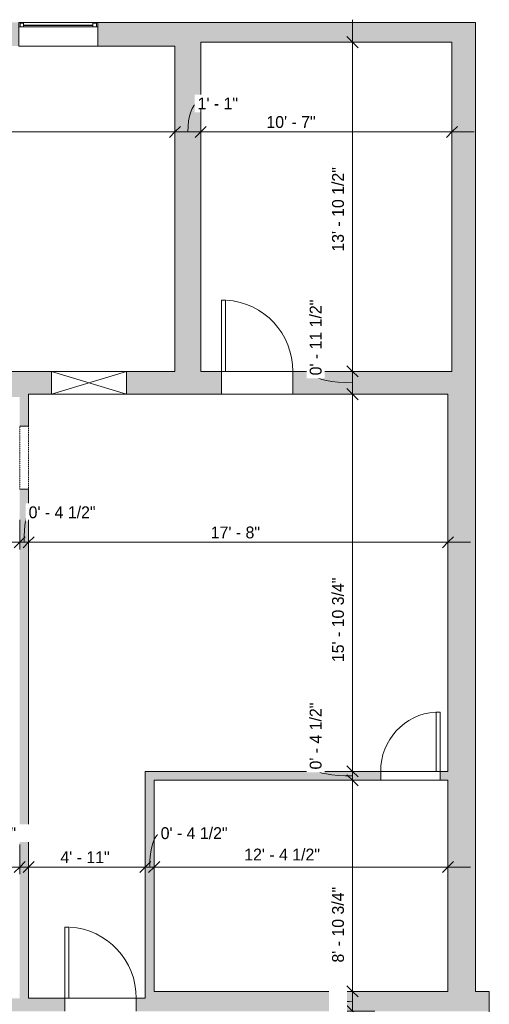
# Model space of a CAD drawing. Header units: inches. Extents: x -227 to 383, y -440 to 466.
# Tile 4 of 4: x 146 to 383, y -95 to 403. Entities that reach past the tile are written whole.
import ezdxf

# ---------------------------------------------------------------- set-up
doc = ezdxf.new("R2010")
doc.units = ezdxf.units.IN
doc.header["$MEASUREMENT"] = 0
doc.linetypes.add('Dash', pattern=[0.23622, 0.11811, -0.11811])
doc.linetypes.add('Overhead', pattern=[0.15625, 0.09375, -0.0625])
for name, color, linetype, lineweight in [('A-ANNO-DIMS', 211, 'Continuous', 9), ('A-ANNO-DIMS-96', 211, 'Continuous', 9), ('A-DETL-GENF', 92, 'Overhead', 9), ('A-DETL-MEDM', 33, 'Continuous', 9), ('A-DOOR', 31, 'Continuous', 9), ('A-GENM', 13, 'Continuous', 9), ('A-GENM-HDLN', 13, 'Dash', 9), ('A-GLAZ', 151, 'Continuous', 9), ('A-WALL', 90, 'Continuous', 9), ('A-WALL-PATT', 111, 'Continuous', 9)]:
    doc.layers.add(name, color=color, linetype=linetype, lineweight=lineweight)
doc.styles.add('Inter', font='txt', dxfattribs={"height": 6})
doc.dimstyles.new('Linear_-_1_16__Inter__Imperial__LARGE', dxfattribs={"dimscale": 12, "dimtxt": 7.948799, "dimasz": 0.46875, "dimexe": 0.944882, "dimexo": 0.629921, "dimgap": 0, "dimtad": 1, "dimrnd": 0.25, "dimzin": 1, "dimdsep": 46, "dimlunit": 4, "dimtxsty": 'Inter', "dimblk1": 'OBLIQUE', "dimblk2": 'OBLIQUE', "dimsah": 1, "dimcen": 0.09, "dimdle": 0.944882, "dimazin": 0, "dimtfac": 1, "dimtdec": 4, "dimtix": 1, "dimtmove": 0, "dimatfit": 3, "dimfxl": 1, "dimtvp": 1, "dimtfill": 1, "dimfrac": 2, "dimtolj": 1, "dimtzin": 0, "dimarcsym": 2})
doc.dimstyles.new('Linear_-_1_16__Inter__Imperial__LARGE_1', dxfattribs={"dimscale": 12, "dimtxt": 7.948799, "dimasz": 0.46875, "dimexe": 0.944882, "dimexo": 0.629921, "dimgap": 0, "dimtad": 1, "dimrnd": 0.25, "dimzin": 1, "dimdsep": 46, "dimlunit": 4, "dimtxsty": 'Inter', "dimblk1": 'OBLIQUE', "dimblk2": 'OBLIQUE', "dimsah": 1, "dimcen": 0.09, "dimdle": 0.944882, "dimazin": 0, "dimtfac": 1, "dimtdec": 4, "dimtix": 1, "dimtmove": 1, "dimatfit": 3, "dimfxl": 1, "dimtvp": 1, "dimtfill": 1, "dimfrac": 2, "dimtolj": 1, "dimtzin": 0, "dimarcsym": 2})
doc.dimstyles.new('Linear_-_1_16__Inter__Imperial__LARGE_2', dxfattribs={"dimscale": 12, "dimtxt": 7.948799, "dimasz": 0.46875, "dimexe": 0.944882, "dimexo": 0.629921, "dimgap": 0, "dimtad": 1, "dimrnd": 0.25, "dimzin": 1, "dimdsep": 46, "dimlunit": 4, "dimtxsty": 'Inter', "dimblk1": 'OBLIQUE', "dimblk2": 'OBLIQUE', "dimsah": 1, "dimcen": 0.09, "dimdle": 0.944882, "dimazin": 0, "dimtfac": 1, "dimtdec": 4, "dimtix": 1, "dimtmove": 2, "dimatfit": 3, "dimfxl": 1, "dimtvp": 1, "dimtfill": 1, "dimfrac": 2, "dimtolj": 1, "dimtzin": 0, "dimarcsym": 2})

# ---------------------------------------------------------------- blocks, each defined once
blk = doc.blocks.new('Planitar - Single Door_Flush Panel - 3_-0_ x 6_-8_-3186138-Main Floor Dimensions')
at = {"layer": 'A-DOOR', "lineweight": 18}
for p, q in [((16, -3.25), (16, -39.27)), ((18.01, -3.25), (16, -3.25)), ((18.01, -3.25), (18.01, -39.27)), ((18.01, -39.27), (16, -39.27))]:
    blk.add_line(p, q, dxfattribs=at)
at = {"layer": 'A-DOOR'}
blk.add_arc((17.78, -3.55), 35.8, 179.5197, 266.3668, dxfattribs=at)
blk = doc.blocks.new('Planitar - Single Door_Flush Panel - 2_-6_ x 6_-8_-3186141-Main Floor Dimensions')
at = {"layer": 'A-DOOR', "lineweight": 18}
for p, q in [((12.99, 2.25), (12.99, 32.25)), ((15, 32.25), (12.99, 32.25)), ((15, 2.25), (15, 32.25)), ((15, 2.25), (12.99, 2.25))]:
    blk.add_line(p, q, dxfattribs=at)
at = {"layer": 'A-DOOR'}
blk.add_arc((14.77, 2.55), 29.77, 93.991, 180.5775, dxfattribs=at)
blk = doc.blocks.new('Planitar - Single Door_Flush Panel - 3_-0_ x 6_-8_-3186143-Main Floor Dimensions')
at = {"layer": 'A-DOOR', "lineweight": 18}
for p, q in [((16, -5.75), (16, -41.77)), ((18.01, -5.75), (16, -5.75)), ((18.01, -5.75), (18.01, -41.77)), ((18.01, -41.77), (16, -41.77))]:
    blk.add_line(p, q, dxfattribs=at)
at = {"layer": 'A-DOOR'}
blk.add_arc((17.78, -6.05), 35.8, 179.5197, 266.3668, dxfattribs=at)
blk = doc.blocks.new('Planitar - Opening - 2_-8_ x 6_-8_-3186166-Main Floor Dimensions')
at = {"layer": 'A-DETL-GENF'}
for p, q in [((15.68, 2.25), (-16.32, 2.25)), ((-16.32, -2.25), (15.68, -2.25))]:
    blk.add_line(p, q, dxfattribs=at)
at = {"layer": 'A-DETL-MEDM'}
for p, q in [((-16.32, 2.25), (-16.32, -2.25)), ((15.68, -2.25), (15.68, 2.25))]:
    blk.add_line(p, q, dxfattribs=at)
blk = doc.blocks.new('Wall Opening - 4_-0_ x 4_-0_-3186440-Main Floor Dimensions')
at = {"layer": 'A-GENM'}
for p, q in [((19, 5.75), (-19, -5.75)), ((-19, 5.75), (19, -5.75))]:
    blk.add_line(p, q, dxfattribs=at)
at = {"layer": 'A-GENM-HDLN'}
for p, q in [((19, 5.75), (-19, 5.75)), ((-19, 5.75), (-19, -5.75)), ((19, -5.75), (19, 5.75)), ((-19, -5.75), (19, -5.75))]:
    blk.add_line(p, q, dxfattribs=at)
blk = doc.blocks.new('Planitar-Fixed - 24_ x 48_-3186611-Main Floor Dimensions')
at = {"layer": 'A-GLAZ', "lineweight": 18}
for p, q in [((-20, 6.51), (-19.25, 6.51)), ((-19.25, 6.51), (-19.25, 4.28)), ((-19.25, 6.01), (-17.52, 6.01)), ((-17.52, 6.01), (-17.52, 4.28)), ((17.52, 6.01), (17.52, 4.28)), ((19.25, 6.01), (17.52, 6.01)), ((19.25, 6.51), (19.25, 4.28)), ((19.96, 6.51), (19.25, 6.51)), ((-19.25, 4.28), (-17.52, 4.28)), ((17.52, 4.28), (19.25, 4.28)), ((-20, -5.49), (-18.74, -5.49)), ((20, -5.49), (18.74, -5.49))]:
    blk.add_line(p, q, dxfattribs=at)
at = {"layer": 'A-GLAZ'}
for p, q in [((-20, 6.51), (20, 6.51)), ((-20, 6.51), (-20, 4.28)), ((20, 4.28), (20, 6.51)), ((20, 4.28), (-20, 4.28)), ((-20, 4.28), (-20, -5.49)), ((20, 4.28), (-20, 4.28)), ((-20, 4.28), (20, 4.28)), ((-20, 4.28), (-20, -5.49)), ((20, -5.49), (20, 4.28)), ((20, -5.49), (20, 4.28)), ((-20, -5.49), (20, -5.49)), ((20, -5.49), (-20, -5.49))]:
    blk.add_line(p, q, dxfattribs=at)
at = {"layer": 'A-GLAZ', "lineweight": 25}
blk.add_line((-17.52, 5.15), (17.52, 5.15), dxfattribs=at)
blk = doc.blocks.new('DIMBLOCK6-Main Floor Dimensions')
at = {"layer": 'A-ANNO-DIMS-96'}
for p, q in [((-70.97, 135.29), (-70.97, 150.21)), ((146.03, 135.29), (146.03, 150.21)), ((-70.97, 138.87), (146.03, 138.87)), ((-70.97, 138.87), (-70.97, 135.29)), ((146.03, 138.87), (146.03, 135.29))]:
    blk.add_line(p, q, dxfattribs=at)
at = {"layer": 'A-ANNO-DIMS-96', "lineweight": 35}
for p, q in [((-70.97, 138.87), (-68.15, 141.69)), ((146.03, 138.87), (148.85, 141.69)), ((-70.97, 138.87), (-73.78, 136.06)), ((146.03, 138.87), (143.22, 136.06))]:
    blk.add_line(p, q, dxfattribs=at)
at = {"layer": 'A-ANNO-DIMS-96', "color": 0, "insert": (24.27, 146.86), "char_height": 6, "width": 31.8349, "attachment_point": 1, "line_spacing_factor": 0.9936, "style": 'Inter', "bg_fill": 3, "box_fill_scale": 1.25, "bg_fill_color": 256, "bg_fill_true_color": 13158600, "bg_fill_transparency": 0}
blk.add_mtext('18\' - 1"', dxfattribs=at)
blk = doc.blocks.new('_Oblique')
at = {"color": 0, "linetype": 'ByBlock', "lineweight": -2}
blk.add_line((-0.5, -0.5), (0.5, 0.5), dxfattribs=at)
blk = doc.blocks.new('DIMBLOCK7-Main Floor Dimensions')
at = {"layer": 'A-ANNO-DIMS-96'}
for p, q in [((146.03, 135.29), (146.03, 150.21)), ((150.53, 135.29), (150.53, 150.21)), ((146.03, 138.87), (150.53, 138.87)), ((146.03, 138.87), (146.03, 135.29)), ((150.53, 138.87), (150.53, 135.29))]:
    blk.add_line(p, q, dxfattribs=at)
at = {"layer": 'A-ANNO-DIMS-96', "lineweight": 35}
for p, q in [((146.03, 138.87), (148.85, 141.69)), ((150.53, 138.87), (153.35, 141.69)), ((146.03, 138.87), (143.22, 136.06)), ((150.53, 138.87), (147.72, 136.06))]:
    blk.add_line(p, q, dxfattribs=at)
at = {"layer": 'A-ANNO-DIMS-96'}
blk.add_ellipse((150.56, 138.87), major_axis=(0, 15.16), ratio=0.150337, start_param=0, end_param=1.570796, dxfattribs=at)
at = {"layer": 'A-ANNO-DIMS-96', "color": 0, "insert": (150.56, 157.05), "char_height": 6, "width": 46.7389, "attachment_point": 1, "line_spacing_factor": 0.9936, "style": 'Inter', "bg_fill": 3, "box_fill_scale": 1.25, "bg_fill_color": 256, "bg_fill_true_color": 13158600, "bg_fill_transparency": 0}
blk.add_mtext('0\' - 4 1/2"', dxfattribs=at)
blk = doc.blocks.new('DIMBLOCK8-Main Floor Dimensions')
at = {"layer": 'A-ANNO-DIMS-96'}
for p, q in [((150.53, 135.29), (150.53, 150.21)), ((362.53, 135.29), (362.53, 150.21)), ((150.53, 138.87), (373.87, 138.87)), ((150.53, 138.87), (150.53, 135.29)), ((362.53, 138.87), (362.53, 135.29))]:
    blk.add_line(p, q, dxfattribs=at)
at = {"layer": 'A-ANNO-DIMS-96', "lineweight": 35}
for p, q in [((150.53, 138.87), (153.35, 141.69)), ((362.53, 138.87), (365.35, 141.69)), ((150.53, 138.87), (147.72, 136.06)), ((362.53, 138.87), (359.72, 136.06))]:
    blk.add_line(p, q, dxfattribs=at)
at = {"layer": 'A-ANNO-DIMS-96', "color": 0, "insert": (242.62, 146.86), "char_height": 6, "width": 33.385, "attachment_point": 1, "line_spacing_factor": 0.9936, "style": 'Inter', "bg_fill": 3, "box_fill_scale": 1.25, "bg_fill_color": 256, "bg_fill_true_color": 13158600, "bg_fill_transparency": 0}
blk.add_mtext('17\' - 8"', dxfattribs=at)
blk = doc.blocks.new('DIMBLOCK15-Main Floor Dimensions')
at = {"layer": 'A-ANNO-DIMS-96'}
for p, q in [((-11.47, 342.82), (-11.47, 357.74)), ((224.53, 342.82), (224.53, 357.74)), ((-11.47, 346.4), (224.53, 346.4)), ((-11.47, 346.4), (-11.47, 342.82)), ((224.53, 346.4), (224.53, 342.82))]:
    blk.add_line(p, q, dxfattribs=at)
at = {"layer": 'A-ANNO-DIMS-96', "lineweight": 35}
for p, q in [((-11.47, 346.4), (-8.65, 349.21)), ((224.53, 346.4), (227.35, 349.21)), ((-11.47, 346.4), (-14.28, 343.59)), ((224.53, 346.4), (221.72, 343.59))]:
    blk.add_line(p, q, dxfattribs=at)
at = {"layer": 'A-ANNO-DIMS-96', "color": 0, "insert": (54.57, 354.39), "char_height": 6, "width": 33.8619, "attachment_point": 1, "line_spacing_factor": 0.9936, "style": 'Inter', "bg_fill": 3, "box_fill_scale": 1.25, "bg_fill_color": 256, "bg_fill_true_color": 13158600, "bg_fill_transparency": 0}
blk.add_mtext('19\' - 8"', dxfattribs=at)
blk = doc.blocks.new('DIMBLOCK16-Main Floor Dimensions')
at = {"layer": 'A-ANNO-DIMS-96'}
for p, q in [((224.53, 342.82), (224.53, 357.74)), ((237.53, 342.82), (237.53, 357.74)), ((224.53, 346.4), (237.53, 346.4)), ((224.53, 346.4), (224.53, 342.82)), ((237.53, 346.4), (237.53, 342.82))]:
    blk.add_line(p, q, dxfattribs=at)
at = {"layer": 'A-ANNO-DIMS-96', "lineweight": 35}
for p, q in [((224.53, 346.4), (227.35, 349.21)), ((237.53, 346.4), (240.35, 349.21)), ((224.53, 346.4), (221.72, 343.59)), ((237.53, 346.4), (234.72, 343.59))]:
    blk.add_line(p, q, dxfattribs=at)
at = {"layer": 'A-ANNO-DIMS-96'}
blk.add_ellipse((235.98, 346.4), major_axis=(0, 14.35), ratio=0.344398, start_param=0, end_param=1.570796, dxfattribs=at)
at = {"layer": 'A-ANNO-DIMS-96', "color": 0, "insert": (235.98, 363.77), "char_height": 6, "width": 25.7541, "attachment_point": 1, "line_spacing_factor": 0.9936, "style": 'Inter', "bg_fill": 3, "box_fill_scale": 1.25, "bg_fill_color": 256, "bg_fill_true_color": 13158600, "bg_fill_transparency": 0}
blk.add_mtext('1\' - 1"', dxfattribs=at)
blk = doc.blocks.new('DIMBLOCK17-Main Floor Dimensions')
at = {"layer": 'A-ANNO-DIMS-96'}
for p, q in [((237.53, 342.82), (237.53, 357.74)), ((364.53, 342.82), (364.53, 357.74)), ((237.53, 346.4), (375.87, 346.4)), ((237.53, 346.4), (237.53, 342.82)), ((364.53, 346.4), (364.53, 342.82))]:
    blk.add_line(p, q, dxfattribs=at)
at = {"layer": 'A-ANNO-DIMS-96', "lineweight": 35}
for p, q in [((237.53, 346.4), (240.35, 349.21)), ((364.53, 346.4), (367.35, 349.21)), ((237.53, 346.4), (234.72, 343.59)), ((364.53, 346.4), (361.72, 343.59))]:
    blk.add_line(p, q, dxfattribs=at)
at = {"layer": 'A-ANNO-DIMS-96', "color": 0, "insert": (270.74, 354.39), "char_height": 6, "width": 33.5042, "attachment_point": 1, "line_spacing_factor": 0.9936, "style": 'Inter', "bg_fill": 3, "box_fill_scale": 1.25, "bg_fill_color": 256, "bg_fill_true_color": 13158600, "bg_fill_transparency": 0}
blk.add_mtext('10\' - 7"', dxfattribs=at)
blk = doc.blocks.new('DIMBLOCK21-Main Floor Dimensions')
at = {"layer": 'A-ANNO-DIMS-96'}
for p, q in [((314.3, 403.14), (314.3, 225.3)), ((310.72, 391.8), (325.64, 391.8)), ((314.3, 391.8), (310.72, 391.8)), ((310.72, 225.3), (325.64, 225.3)), ((314.3, 225.3), (310.72, 225.3))]:
    blk.add_line(p, q, dxfattribs=at)
at = {"layer": 'A-ANNO-DIMS-96', "lineweight": 35}
for p, q in [((314.3, 391.8), (311.49, 394.61)), ((314.3, 391.8), (317.12, 388.99)), ((314.3, 225.3), (311.49, 228.11)), ((314.3, 225.3), (317.12, 222.49))]:
    blk.add_line(p, q, dxfattribs=at)
at = {"layer": 'A-ANNO-DIMS-96', "color": 0, "insert": (303.93, 285.84), "char_height": 6, "width": 54.489, "attachment_point": 1, "rotation": 90, "line_spacing_factor": 0.9936, "style": 'Inter', "bg_fill": 3, "box_fill_scale": 1.25, "bg_fill_color": 256, "bg_fill_true_color": 13158600, "bg_fill_transparency": 0}
blk.add_mtext('13\' - 10 1/2"', dxfattribs=at)
blk = doc.blocks.new('DIMBLOCK22-Main Floor Dimensions')
at = {"layer": 'A-ANNO-DIMS-96'}
for p, q in [((310.72, 225.3), (325.64, 225.3)), ((314.3, 225.3), (310.72, 225.3)), ((314.3, 225.3), (314.3, 213.8)), ((310.72, 213.8), (325.64, 213.8)), ((314.3, 213.8), (310.72, 213.8))]:
    blk.add_line(p, q, dxfattribs=at)
at = {"layer": 'A-ANNO-DIMS-96', "lineweight": 35}
for p, q in [((314.3, 225.3), (311.49, 228.11)), ((314.3, 225.3), (317.12, 222.49)), ((314.3, 213.8), (311.49, 216.61)), ((314.3, 213.8), (317.12, 210.99))]:
    blk.add_line(p, q, dxfattribs=at)
at = {"layer": 'A-ANNO-DIMS-96'}
blk.add_ellipse((314.3, 223.28), major_axis=(-18.65, 0), ratio=0.200095, start_param=0, end_param=1.570796, dxfattribs=at)
at = {"layer": 'A-ANNO-DIMS-96', "color": 0, "insert": (292.64, 223.28), "char_height": 6, "width": 48.4082, "attachment_point": 1, "rotation": 90, "line_spacing_factor": 0.9936, "style": 'Inter', "bg_fill": 3, "box_fill_scale": 1.25, "bg_fill_color": 256, "bg_fill_true_color": 13158600, "bg_fill_transparency": 0}
blk.add_mtext('0\' - 11 1/2"', dxfattribs=at)
blk = doc.blocks.new('DIMBLOCK23-Main Floor Dimensions')
at = {"layer": 'A-ANNO-DIMS-96', "lineweight": 35}
for p, q in [((314.3, 213.8), (311.49, 216.61)), ((314.3, 213.8), (317.12, 210.99)), ((314.3, 23.05), (311.49, 25.86)), ((314.3, 23.05), (317.12, 20.24))]:
    blk.add_line(p, q, dxfattribs=at)
at = {"layer": 'A-ANNO-DIMS-96'}
for p, q in [((310.72, 213.8), (325.64, 213.8)), ((314.3, 213.8), (310.72, 213.8)), ((314.3, 213.8), (314.3, 23.05)), ((301.72, 23.05), (325.64, 23.05)), ((314.3, 23.05), (301.72, 23.05))]:
    blk.add_line(p, q, dxfattribs=at)
at = {"layer": 'A-ANNO-DIMS-96', "color": 0, "insert": (303.93, 78.29), "char_height": 6, "width": 56.7544, "attachment_point": 1, "rotation": 90, "line_spacing_factor": 0.9936, "style": 'Inter', "bg_fill": 3, "box_fill_scale": 1.25, "bg_fill_color": 256, "bg_fill_true_color": 13158600, "bg_fill_transparency": 0}
blk.add_mtext('15\' - 10 3/4"', dxfattribs=at)
blk = doc.blocks.new('DIMBLOCK24-Main Floor Dimensions')
at = {"layer": 'A-ANNO-DIMS-96', "lineweight": 35}
for p, q in [((314.3, 23.05), (311.49, 25.86)), ((314.3, 18.55), (311.49, 21.36)), ((314.3, 23.05), (317.12, 20.24)), ((314.3, 18.55), (317.12, 15.74))]:
    blk.add_line(p, q, dxfattribs=at)
at = {"layer": 'A-ANNO-DIMS-96'}
for p, q in [((301.72, 23.05), (325.64, 23.05)), ((314.3, 23.05), (301.72, 23.05)), ((314.3, 23.05), (314.3, 18.55)), ((310.72, 18.55), (325.64, 18.55)), ((314.3, 18.55), (310.72, 18.55))]:
    blk.add_line(p, q, dxfattribs=at)
blk.add_ellipse((314.3, 24), major_axis=(-18.65, 0), ratio=0.171843, start_param=0, end_param=1.570796, dxfattribs=at)
at = {"layer": 'A-ANNO-DIMS-96', "color": 0, "insert": (292.64, 24), "char_height": 6, "width": 46.7389, "attachment_point": 1, "rotation": 90, "line_spacing_factor": 0.9936, "style": 'Inter', "bg_fill": 3, "box_fill_scale": 1.25, "bg_fill_color": 256, "bg_fill_true_color": 13158600, "bg_fill_transparency": 0}
blk.add_mtext('0\' - 4 1/2"', dxfattribs=at)
blk = doc.blocks.new('DIMBLOCK25-Main Floor Dimensions')
at = {"layer": 'A-ANNO-DIMS-96', "lineweight": 35}
for p, q in [((314.3, 18.55), (311.49, 21.36)), ((314.3, 18.55), (317.12, 15.74)), ((314.3, -88.2), (311.49, -85.39)), ((314.3, -88.2), (317.12, -91.01))]:
    blk.add_line(p, q, dxfattribs=at)
at = {"layer": 'A-ANNO-DIMS-96'}
for p, q in [((310.72, 18.55), (325.64, 18.55)), ((314.3, 18.55), (310.72, 18.55)), ((314.3, 18.55), (314.3, -88.2)), ((310.72, -88.2), (325.64, -88.2)), ((314.3, -88.2), (310.72, -88.2))]:
    blk.add_line(p, q, dxfattribs=at)
at = {"layer": 'A-ANNO-DIMS-96', "color": 0, "insert": (303.93, -73.62), "char_height": 6, "width": 52.8198, "attachment_point": 1, "rotation": 90, "line_spacing_factor": 0.9936, "style": 'Inter', "bg_fill": 3, "box_fill_scale": 1.25, "bg_fill_color": 256, "bg_fill_true_color": 13158600, "bg_fill_transparency": 0}
blk.add_mtext('8\' - 10 3/4"', dxfattribs=at)
blk = doc.blocks.new('DIMBLOCK26-Main Floor Dimensions')
at = {"layer": 'A-ANNO-DIMS-96'}
for p, q in [((310.72, -88.2), (325.64, -88.2)), ((314.3, -88.2), (310.72, -88.2)), ((314.3, -88.2), (314.3, -98.2)), ((310.72, -98.2), (325.64, -98.2)), ((314.3, -98.2), (310.72, -98.2))]:
    blk.add_line(p, q, dxfattribs=at)
at = {"layer": 'A-ANNO-DIMS-96', "lineweight": 35}
for p, q in [((314.3, -88.2), (311.49, -85.39)), ((314.3, -88.2), (317.12, -91.01)), ((314.3, -98.2), (311.49, -95.39)), ((314.3, -98.2), (317.12, -101.01))]:
    blk.add_line(p, q, dxfattribs=at)
at = {"layer": 'A-ANNO-DIMS-96'}
blk.add_ellipse((314.3, -94.96), major_axis=(-7.35, 0), ratio=0.238734, start_param=4.712389, end_param=6.283185, dxfattribs=at)
at = {"layer": 'A-ANNO-DIMS-96', "color": 0, "insert": (303.93, -123.37), "char_height": 6, "width": 34.1003, "attachment_point": 1, "rotation": 90, "line_spacing_factor": 0.9936, "style": 'Inter', "bg_fill": 3, "box_fill_scale": 1.25, "bg_fill_color": 256, "bg_fill_true_color": 13158600, "bg_fill_transparency": 0}
blk.add_mtext('0\' - 10"', dxfattribs=at)
blk = doc.blocks.new('DIMBLOCK44-Main Floor Dimensions')
at = {"layer": 'A-ANNO-DIMS-96'}
for p, q in [((-211.47, -28.92), (-211.47, -14)), ((146.03, -28.92), (146.03, -14)), ((-222.8, -25.34), (146.03, -25.34)), ((-211.47, -25.34), (-211.47, -28.92)), ((146.03, -25.34), (146.03, -28.92))]:
    blk.add_line(p, q, dxfattribs=at)
at = {"layer": 'A-ANNO-DIMS-96', "lineweight": 35}
for p, q in [((-211.47, -25.34), (-208.65, -22.53)), ((146.03, -25.34), (148.85, -22.53)), ((-211.47, -25.34), (-214.28, -28.15)), ((146.03, -25.34), (143.22, -28.15))]:
    blk.add_line(p, q, dxfattribs=at)
at = {"layer": 'A-ANNO-DIMS-96', "color": 0, "insert": (-54.53, -17.35), "char_height": 6, "width": 52.3428, "attachment_point": 1, "line_spacing_factor": 0.9936, "style": 'Inter', "bg_fill": 3, "box_fill_scale": 1.25, "bg_fill_color": 256, "bg_fill_true_color": 13158600, "bg_fill_transparency": 0}
blk.add_mtext('29\' - 9 1/2"', dxfattribs=at)
blk = doc.blocks.new('DIMBLOCK45-Main Floor Dimensions')
at = {"layer": 'A-ANNO-DIMS-96'}
for p, q in [((146.03, -28.92), (146.03, -14)), ((150.53, -28.92), (150.53, -14)), ((146.03, -25.34), (150.53, -25.34)), ((146.03, -25.34), (146.03, -28.92)), ((150.53, -25.34), (150.53, -28.92))]:
    blk.add_line(p, q, dxfattribs=at)
at = {"layer": 'A-ANNO-DIMS-96', "lineweight": 35}
for p, q in [((146.03, -25.34), (148.85, -22.53)), ((150.53, -25.34), (153.35, -22.53)), ((146.03, -25.34), (143.22, -28.15)), ((150.53, -25.34), (147.72, -28.15))]:
    blk.add_line(p, q, dxfattribs=at)
at = {"layer": 'A-ANNO-DIMS-96', "color": 0, "insert": (110.41, -5.18), "char_height": 6, "width": 46.7389, "attachment_point": 1, "line_spacing_factor": 0.9936, "style": 'Inter', "bg_fill": 3, "box_fill_scale": 1.25, "bg_fill_color": 256, "bg_fill_true_color": 13158600, "bg_fill_transparency": 0}
blk.add_mtext('0\' - 4 1/2"', dxfattribs=at)
blk = doc.blocks.new('DIMBLOCK46-Main Floor Dimensions')
at = {"layer": 'A-ANNO-DIMS-96'}
for p, q in [((150.53, -28.92), (150.53, -14)), ((209.53, -28.92), (209.53, -14)), ((150.53, -25.34), (209.53, -25.34)), ((150.53, -25.34), (150.53, -28.92)), ((209.53, -25.34), (209.53, -28.92))]:
    blk.add_line(p, q, dxfattribs=at)
at = {"layer": 'A-ANNO-DIMS-96', "lineweight": 35}
for p, q in [((150.53, -25.34), (153.35, -22.53)), ((209.53, -25.34), (212.35, -22.53)), ((150.53, -25.34), (147.72, -28.15)), ((209.53, -25.34), (206.72, -28.15))]:
    blk.add_line(p, q, dxfattribs=at)
at = {"layer": 'A-ANNO-DIMS-96', "color": 0, "insert": (166.62, -17.35), "char_height": 6, "width": 32.1926, "attachment_point": 1, "line_spacing_factor": 0.9936, "style": 'Inter', "bg_fill": 3, "box_fill_scale": 1.25, "bg_fill_color": 256, "bg_fill_true_color": 13158600, "bg_fill_transparency": 0}
blk.add_mtext('4\' - 11"', dxfattribs=at)
blk = doc.blocks.new('DIMBLOCK47-Main Floor Dimensions')
at = {"layer": 'A-ANNO-DIMS-96'}
for p, q in [((209.53, -28.92), (209.53, -14)), ((214.03, -28.92), (214.03, -14)), ((209.53, -25.34), (214.03, -25.34)), ((209.53, -25.34), (209.53, -28.92)), ((214.03, -25.34), (214.03, -28.92))]:
    blk.add_line(p, q, dxfattribs=at)
at = {"layer": 'A-ANNO-DIMS-96', "lineweight": 35}
for p, q in [((209.53, -25.34), (212.35, -22.53)), ((214.03, -25.34), (216.85, -22.53)), ((209.53, -25.34), (206.72, -28.15)), ((214.03, -25.34), (211.22, -28.15))]:
    blk.add_line(p, q, dxfattribs=at)
at = {"layer": 'A-ANNO-DIMS-96'}
blk.add_ellipse((217.31, -25.34), major_axis=(0, 17.14), ratio=0.322359, start_param=0, end_param=1.570796, dxfattribs=at)
at = {"layer": 'A-ANNO-DIMS-96', "color": 0, "insert": (217.31, -5.18), "char_height": 6, "width": 46.7389, "attachment_point": 1, "line_spacing_factor": 0.9936, "style": 'Inter', "bg_fill": 3, "box_fill_scale": 1.25, "bg_fill_color": 256, "bg_fill_true_color": 13158600, "bg_fill_transparency": 0}
blk.add_mtext('0\' - 4 1/2"', dxfattribs=at)
blk = doc.blocks.new('DIMBLOCK48-Main Floor Dimensions')
at = {"layer": 'A-ANNO-DIMS-96'}
for p, q in [((214.03, -28.92), (214.03, -14)), ((362.53, -28.92), (362.53, -14)), ((214.03, -25.34), (373.87, -25.34)), ((214.03, -25.34), (214.03, -28.92)), ((362.53, -25.34), (362.53, -28.92))]:
    blk.add_line(p, q, dxfattribs=at)
at = {"layer": 'A-ANNO-DIMS-96', "lineweight": 35}
for p, q in [((214.03, -25.34), (216.85, -22.53)), ((362.53, -25.34), (365.35, -22.53)), ((214.03, -25.34), (211.22, -28.15)), ((362.53, -25.34), (359.72, -28.15))]:
    blk.add_line(p, q, dxfattribs=at)
at = {"layer": 'A-ANNO-DIMS-96', "color": 0, "insert": (259.55, -16.01), "char_height": 6, "width": 50.6736, "attachment_point": 1, "line_spacing_factor": 0.9936, "style": 'Inter', "bg_fill": 3, "box_fill_scale": 1.25, "bg_fill_color": 256, "bg_fill_true_color": 13158600, "bg_fill_transparency": 0}
blk.add_mtext('12\' - 4 1/2"', dxfattribs=at)

msp = doc.modelspace()

# ---------------------------------------------------------------- hatches: boundary and pattern name
at = {"layer": 'A-WALL-PATT'}
h = msp.add_hatch(color=9, dxfattribs=at)
h.paths.add_polyline_path([(224.534, 389.798), (237.534, 389.798), (237.534, 401.798), (185.534, 401.798), (185.534, 389.798)], flags=0)
h.paths.add_polyline_path([(145.534, 389.798), (145.534, 401.798), (-26.079, 401.798), (-26.079, 389.798), (78.743, 389.798)], flags=0)
h.paths.add_polyline_path([(-78.716, 389.798), (-62.103, 389.798), (-62.103, 401.798), (-223.466, 401.798), (-223.466, 389.798), (-101.315, 389.798)], flags=0)
for points in [[(376.534, 391.798), (376.534, 401.798), (237.534, 401.798), (237.534, 391.798), (364.534, 391.798)], [(224.534, 225.298), (237.534, 225.298), (237.534, 389.798), (224.534, 389.798), (224.534, 340.014)], [(364.534, 225.298), (376.534, 225.298), (376.534, 391.798), (364.534, 391.798), (364.534, 340.014)], [(376.534, -88.202), (376.534, 225.298), (362.534, 225.298), (362.534, -88.202)], [(209.534, -91.702), (214.034, -91.702), (214.034, 23.048), (209.534, 23.048), (209.534, 8.847)], [(362.534, -98.202), (362.534, -88.202), (214.034, -88.202), (214.034, -98.202)], [(367.441, -98.202), (383.441, -98.202), (383.441, -88.202), (362.534, -88.202), (362.534, -98.202)]]:
    msp.add_hatch(color=9, dxfattribs=at).paths.add_polyline_path(points, flags=0)
h = msp.add_hatch(color=254, dxfattribs=at)
h.paths.add_polyline_path([(146.034, 212.298), (146.034, 225.298), (104.909, 225.298), (104.909, 212.298)], flags=0)
h.paths.add_polyline_path([(58.909, 212.298), (58.909, 225.298), (-23.966, 225.298), (-23.966, 212.298)], flags=0)
h.paths.add_polyline_path([(-70.966, 212.298), (-59.966, 212.298), (-59.966, 225.298), (-66.716, 225.298), (-66.716, 222.548), (-70.966, 222.548)], flags=0)
h = msp.add_hatch(color=254, dxfattribs=at)
h.paths.add_polyline_path([(150.534, -91.702), (150.534, 165.673), (146.034, 165.673), (146.034, -91.702)], flags=0)
h.paths.add_polyline_path([(146.034, 197.673), (150.534, 197.673), (150.534, 225.298), (146.034, 225.298), (146.034, 212.298)], flags=0)
h = msp.add_hatch(color=254, dxfattribs=at)
h.paths.add_polyline_path([(284.046, 213.798), (362.534, 213.798), (362.534, 225.298), (284.046, 225.298)], flags=0)
h.paths.add_polyline_path([(200.034, 213.798), (248.022, 213.798), (248.022, 225.298), (200.034, 225.298)], flags=0)
h.paths.add_polyline_path([(150.534, 213.798), (162.034, 213.798), (162.034, 225.298), (150.534, 225.298)], flags=0)
h = msp.add_hatch(color=9, dxfattribs=at)
h.paths.add_polyline_path([(328.534, 18.548), (328.534, 23.048), (214.034, 23.048), (214.034, 18.548)], flags=0)
h.paths.add_polyline_path([(362.534, 18.548), (362.534, 23.048), (358.534, 23.048), (358.534, 18.548)], flags=0)
h = msp.add_hatch(color=9, dxfattribs=at)
h.paths.add_polyline_path([(-212.71, -98.202), (-42.395, -98.202), (-42.395, -91.702), (-211.466, -91.702), (-211.466, -94.952), (-212.71, -94.952)], flags=0)
h.paths.add_polyline_path([(214.034, -98.202), (214.034, -91.702), (204.921, -91.702), (204.921, -98.202)], flags=0)
h.paths.add_polyline_path([(-12.395, -98.202), (168.897, -98.202), (168.897, -91.702), (-12.395, -91.702)], flags=0)

# ---------------------------------------------------------------- linework, layer by layer
at = {"layer": 'A-WALL'}
for p, q in [((376.534, 401.798), (185.534, 401.798)), ((376.534, -88.202), (376.534, 401.798)), ((185.534, 389.798), (224.534, 389.798)), ((224.534, 389.798), (224.534, 225.298)), ((237.534, 391.798), (364.534, 391.798)), ((237.534, 225.298), (237.534, 391.798)), ((364.534, 391.798), (364.534, 225.298)), ((-11.466, 225.298), (200.034, 225.298)), ((162.034, 213.798), (162.034, 225.298)), ((224.534, 225.298), (200.034, 225.298)), ((200.034, 213.798), (200.034, 225.298)), ((364.534, 225.298), (237.534, 225.298)), ((248.022, 213.798), (248.022, 225.298)), ((284.046, 213.798), (284.046, 225.298)), ((150.534, 213.798), (150.534, 197.673)), ((362.534, 213.798), (150.534, 213.798)), ((362.534, 213.798), (362.534, 23.048)), ((150.534, -91.702), (150.534, 165.673)), ((209.534, 23.048), (209.534, -91.702)), ((362.534, 23.048), (209.534, 23.048)), ((328.534, 18.548), (328.534, 23.048)), ((358.534, 23.048), (358.534, 18.548)), ((214.034, -88.202), (214.034, 18.548)), ((214.034, 18.548), (362.534, 18.548)), ((362.534, 18.548), (362.534, -88.202)), ((362.534, -88.202), (214.034, -88.202)), ((383.441, -88.202), (376.534, -88.202)), ((383.441, -382.452), (383.441, -88.202)), ((150.534, -91.702), (209.534, -91.702)), ((168.897, -98.202), (168.897, -91.702)), ((204.921, -91.702), (204.921, -98.202))]:
    msp.add_line(p, q, dxfattribs=at)

# ---------------------------------------------------------------- block references
at = {"layer": 'A-DOOR'}
for name, p, rotation in [('Planitar - Single Door_Flush Panel - 3_-0_ x 6_-8_-3186143-Main Floor Dimensions', (266.034, 219.548), 180), ('Planitar - Opening - 2_-8_ x 6_-8_-3186166-Main Floor Dimensions', (148.284, 181.351), 270), ('Planitar - Single Door_Flush Panel - 3_-0_ x 6_-8_-3186138-Main Floor Dimensions', (186.909, -94.952), 180)]:
    msp.add_blockref(name, p, dxfattribs=dict(at, rotation=rotation))
msp.add_blockref('Planitar - Single Door_Flush Panel - 2_-6_ x 6_-8_-3186141-Main Floor Dimensions', (343.534, 20.798), dxfattribs=at)
at = {"layer": 'A-GENM', "linetype": 'Dash'}
msp.add_blockref('Wall Opening - 4_-0_ x 4_-0_-3186440-Main Floor Dimensions', (181.034, 219.548), dxfattribs=at)
at = {"layer": 'A-GLAZ'}
msp.add_blockref('Planitar-Fixed - 24_ x 48_-3186611-Main Floor Dimensions', (165.534, 395.286), dxfattribs=at)

# ---------------------------------------------------------------- next in the draw order: dimensions: what is measured, and where the dimension line sits
at = {"layer": 'A-ANNO-DIMS'}
dim = msp.add_linear_dim(base=(224.534, 346.401), p1=(-11.466, 350.379), p2=(224.534, 350.379), dimstyle='Linear_-_1_16__Inter__Imperial__LARGE_2', override={"dimpost": '<>', "dimfxl": 236}, dxfattribs=at)
dim.commit()
dim.dimension.update_dxf_attribs({"geometry": 'DIMBLOCK15-Main Floor Dimensions', "text_midpoint": (71.502, 350.388), "dimtype": 160})
for base, p1, p2, override, picture, middle in [((146.034, 138.874), (-70.966, 142.851), (146.034, 142.851), {"dimpost": '<>', "dimfxl": 217}, 'DIMBLOCK6-Main Floor Dimensions', (37.534, 141.954)), ((146.034, -25.342), (-211.466, -21.364), (146.034, -21.364), {"dimpost": '<>', "dimfxl": 357.5}, 'DIMBLOCK44-Main Floor Dimensions', (-32.716, -21.75))]:
    dim = msp.add_linear_dim(base=base, p1=p1, p2=p2, dimstyle='Linear_-_1_16__Inter__Imperial__LARGE', override=override, dxfattribs=at)
    dim.commit()
    dim.dimension.update_dxf_attribs({"geometry": picture, "text_midpoint": middle})

# ---------------------------------------------------------------- next in the draw order: dimensions: what is measured, and where the dimension line sits
for base, p1, p2, dimstyle, override, picture, middle in [((237.534, 346.401), (224.534, 350.379), (237.534, 350.379), 'Linear_-_1_16__Inter__Imperial__LARGE_1', {"dimpost": '<>', "dimfxl": 13}, 'DIMBLOCK16-Main Floor Dimensions', (248.854, 359.772)), ((150.534, 138.874), (146.034, 142.851), (150.534, 142.851), 'Linear_-_1_16__Inter__Imperial__LARGE_1', {"dimpost": '<>', "dimfxl": 4.5}, 'DIMBLOCK7-Main Floor Dimensions', (173.932, 153.049)), ((150.534, -25.342), (146.034, -21.364), (150.534, -21.364), 'Linear_-_1_16__Inter__Imperial__LARGE_2', {"dimpost": '<>', "dimfxl": 4.5}, 'DIMBLOCK45-Main Floor Dimensions', (133.775, -9.182))]:
    dim = msp.add_linear_dim(base=base, p1=p1, p2=p2, dimstyle=dimstyle, override=override, dxfattribs=at)
    dim.commit()
    dim.dimension.update_dxf_attribs({"geometry": picture, "text_midpoint": middle, "dimtype": 160})

# ---------------------------------------------------------------- next in the draw order: dimensions: what is measured, and where the dimension line sits
dim = msp.add_linear_dim(base=(364.534, 346.401), p1=(237.534, 350.379), p2=(364.534, 350.379), dimstyle='Linear_-_1_16__Inter__Imperial__LARGE_2', override={"dimpost": '<>', "dimfxl": 127}, dxfattribs=at)
dim.commit()
dim.dimension.update_dxf_attribs({"geometry": 'DIMBLOCK17-Main Floor Dimensions', "text_midpoint": (287.495, 350.388), "dimtype": 160})
for base, p1, p2, override, picture, middle in [((362.534, 138.874), (150.534, 142.851), (362.534, 142.851), {"dimpost": '<>', "dimfxl": 212}, 'DIMBLOCK8-Main Floor Dimensions', (256.534, 141.954)), ((209.534, -25.342), (150.534, -21.364), (209.534, -21.364), {"dimpost": '<>', "dimfxl": 59}, 'DIMBLOCK46-Main Floor Dimensions', (180.034, -22.342))]:
    dim = msp.add_linear_dim(base=base, p1=p1, p2=p2, dimstyle='Linear_-_1_16__Inter__Imperial__LARGE', override=override, dxfattribs=at)
    dim.commit()
    dim.dimension.update_dxf_attribs({"geometry": picture, "text_midpoint": middle})

# ---------------------------------------------------------------- next in the draw order: dimensions: what is measured, and where the dimension line sits
dim = msp.add_linear_dim(base=(314.303, 225.298), p1=(318.281, 391.798), p2=(318.281, 225.298), angle=90, dimstyle='Linear_-_1_16__Inter__Imperial__LARGE_2', override={"dimpost": '<>', "dimfxl": 166.5}, dxfattribs=at)
dim.commit()
dim.dimension.update_dxf_attribs({"geometry": 'DIMBLOCK21-Main Floor Dimensions', "text_midpoint": (307.934, 313.089), "dimtype": 160, "text_rotation": 90})
dim = msp.add_linear_dim(base=(214.034, -25.342), p1=(209.534, -21.364), p2=(214.034, -21.364), dimstyle='Linear_-_1_16__Inter__Imperial__LARGE_1', override={"dimpost": '<>', "dimfxl": 4.5}, dxfattribs=at)
dim.commit()
dim.dimension.update_dxf_attribs({"geometry": 'DIMBLOCK47-Main Floor Dimensions', "text_midpoint": (240.679, -9.182), "dimtype": 160})

# ---------------------------------------------------------------- next in the draw order: dimensions: what is measured, and where the dimension line sits
dim = msp.add_linear_dim(base=(314.303, 213.798), p1=(318.281, 225.298), p2=(318.281, 213.798), angle=90, dimstyle='Linear_-_1_16__Inter__Imperial__LARGE_1', override={"dimpost": '<>', "dimfxl": 11.5}, dxfattribs=at)
dim.commit()
dim.dimension.update_dxf_attribs({"geometry": 'DIMBLOCK22-Main Floor Dimensions', "text_midpoint": (296.637, 247.483), "dimtype": 160, "text_rotation": 90})

# ---------------------------------------------------------------- next in the draw order: dimensions: what is measured, and where the dimension line sits
dim = msp.add_linear_dim(base=(314.303, 23.048), p1=(318.281, 213.798), p2=(309.282, 23.048), angle=90, dimstyle='Linear_-_1_16__Inter__Imperial__LARGE_2', override={"dimpost": '<>', "dimfxl": 190.962116}, dxfattribs=at)
dim.commit()
dim.dimension.update_dxf_attribs({"geometry": 'DIMBLOCK23-Main Floor Dimensions', "text_midpoint": (307.934, 106.664), "dimtype": 160, "text_rotation": 90})

# ---------------------------------------------------------------- next in the draw order: dimensions: what is measured, and where the dimension line sits
dim = msp.add_linear_dim(base=(314.303, 18.548), p1=(309.282, 23.048), p2=(318.281, 18.548), angle=90, dimstyle='Linear_-_1_16__Inter__Imperial__LARGE_1', override={"dimpost": '<>', "dimfxl": 10.06068}, dxfattribs=at)
dim.commit()
dim.dimension.update_dxf_attribs({"geometry": 'DIMBLOCK24-Main Floor Dimensions', "text_midpoint": (296.637, 47.372), "dimtype": 160, "text_rotation": 90})

# ---------------------------------------------------------------- next in the draw order: dimensions: what is measured, and where the dimension line sits
dim = msp.add_linear_dim(base=(314.303, -88.202), p1=(318.281, 18.548), p2=(318.281, -88.202), angle=90, dimstyle='Linear_-_1_16__Inter__Imperial__LARGE_2', override={"dimpost": '<>', "dimfxl": 106.75}, dxfattribs=at)
dim.commit()
dim.dimension.update_dxf_attribs({"geometry": 'DIMBLOCK25-Main Floor Dimensions', "text_midpoint": (307.934, -47.215), "dimtype": 160, "text_rotation": 90})

# ---------------------------------------------------------------- next in the draw order: dimensions: what is measured, and where the dimension line sits
dim = msp.add_linear_dim(base=(362.534, -25.342), p1=(214.034, -21.364), p2=(362.534, -21.364), dimstyle='Linear_-_1_16__Inter__Imperial__LARGE_2', override={"dimpost": '<>', "dimfxl": 148.5}, dxfattribs=at)
dim.commit()
dim.dimension.update_dxf_attribs({"geometry": 'DIMBLOCK48-Main Floor Dimensions', "text_midpoint": (284.885, -20.009), "dimtype": 160})
dim = msp.add_linear_dim(base=(314.303, -98.202), p1=(318.281, -88.202), p2=(318.281, -98.202), angle=90, dimstyle='Linear_-_1_16__Inter__Imperial__LARGE_1', override={"dimpost": '<>', "dimfxl": 10}, dxfattribs=at)
dim.commit()
dim.dimension.update_dxf_attribs({"geometry": 'DIMBLOCK26-Main Floor Dimensions', "text_midpoint": (307.934, -106.324), "dimtype": 160, "text_rotation": 90})

doc.saveas('drawing.dxf')
